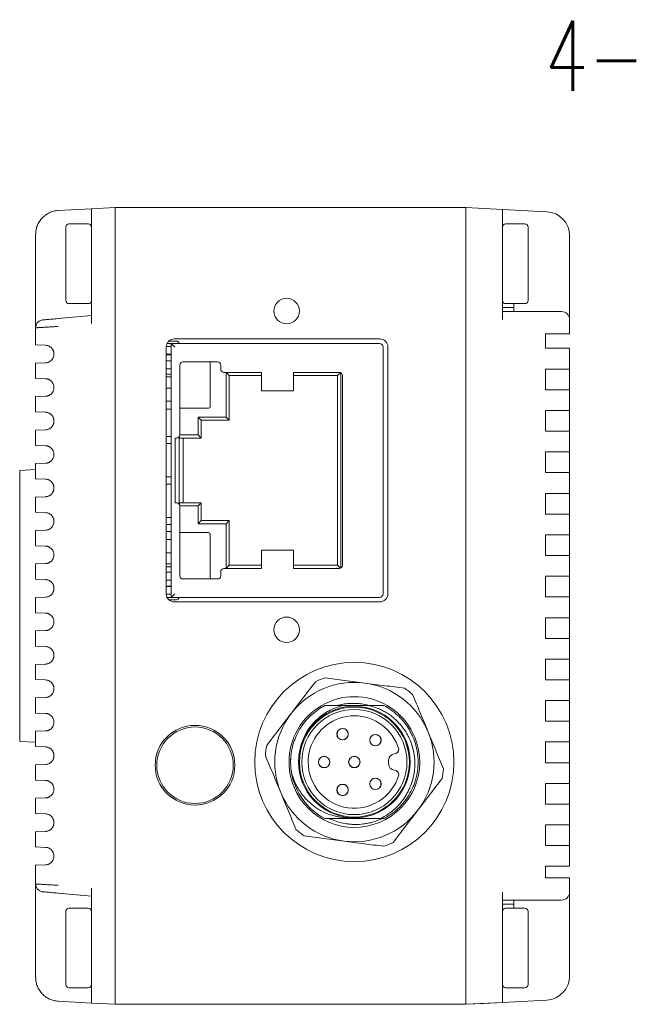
# Model space of a CAD drawing. Header units: millimetres. Extents: x 0 to 420, y 0 to 297.
# Tile 28 of 46: x 230 to 268, y 122 to 184. Entities that reach past the tile are written whole.
import ezdxf

# ---------------------------------------------------------------- set-up
doc = ezdxf.new("R2010")
doc.units = ezdxf.units.MM
doc.layers.add('1', color=7, linetype='Continuous', true_color=0xffffff)
doc.layers.add('171', color=7, linetype='Continuous', true_color=0xffffff)
doc.styles.add('chinesef_fs', font='simplex.shx', dxfattribs={"bigfont": 'gbcbig.shx'})

# ---------------------------------------------------------------- blocks, each defined once
blk = doc.blocks.new('LABLE3D_1', base_point=(296.049, 183.252))
at = {"layer": '171', "color": 250, "linetype": 'Continuous', "lineweight": 13, "insert": (231.528, 179.335), "char_height": 2.5, "attachment_point": 7, "line_spacing_factor": 0.903614, "style": 'chinesef_fs'}
blk.add_mtext('{\\H1.7514x;\\W0.7281;4-M3\\fSimSun|b0|i0|c134|p2;×\\Fsimplex,gbcbig|c134;3}', dxfattribs=at)

msp = doc.modelspace()

# ---------------------------------------------------------------- linework, layer by layer
at = {"layer": '1', "color": 250, "linetype": 'Continuous', "lineweight": 13}
for p, q in [((234.012, 171.931), (231.933, 171.822)), ((257.512, 172.01), (259.812, 171.889)), ((262.59, 171.744), (259.812, 171.889)), ((230.511, 168.474), (230.511, 170.324)), ((264.012, 168.474), (264.012, 170.246)), ((230.968, 164.958), (231.916, 165.041)), ((234.012, 165.224), (231.915, 165.041)), ((262.564, 165.474), (259.812, 165.474)), ((264.012, 164.974), (264.012, 164.074)), ((230.511, 163.381), (230.511, 164.46)), ((239.012, 163.475), (252.082, 163.475)), ((239.012, 147.545), (239.012, 163.475)), ((252.312, 147.775), (252.312, 163.245)), ((264.012, 163.17), (264.012, 161.87)), ((239.012, 162.765), (238.711, 162.765)), ((230.511, 161.281), (230.511, 162.238)), ((239.012, 161.555), (238.711, 161.555)), ((230.511, 159.181), (230.511, 160.138)), ((264.012, 160.57), (264.012, 159.27)), ((230.511, 157.081), (230.511, 158.038)), ((264.012, 157.97), (264.012, 156.67)), ((230.511, 154.981), (230.511, 155.938)), ((264.012, 155.37), (264.012, 154.07)), ((230.511, 152.881), (230.511, 153.838)), ((264.012, 152.77), (264.012, 151.47)), ((230.511, 150.781), (230.511, 151.738)), ((264.012, 150.17), (264.012, 148.87)), ((230.511, 148.681), (230.511, 149.638)), ((238.711, 149.465), (239.012, 149.465)), ((238.711, 148.255), (239.012, 148.255)), ((230.511, 146.581), (230.511, 147.538)), ((252.082, 147.545), (239.012, 147.545)), ((264.012, 147.57), (264.012, 146.27)), ((230.511, 144.481), (230.511, 145.439)), ((264.012, 144.97), (264.012, 143.67)), ((230.511, 142.381), (230.511, 143.339)), ((264.012, 142.37), (264.012, 141.07)), ((230.511, 140.281), (230.511, 141.239)), ((264.012, 139.77), (264.012, 138.47)), ((230.511, 138.181), (230.511, 139.139)), ((264.012, 137.17), (264.012, 135.87)), ((230.511, 136.081), (230.511, 137.039)), ((230.511, 133.981), (230.511, 134.939)), ((264.012, 134.57), (264.012, 133.27)), ((230.511, 131.881), (230.511, 132.839)), ((264.012, 131.97), (264.012, 130.67)), ((230.511, 129.56), (230.511, 130.739)), ((264.012, 129.945), (264.012, 129.045)), ((231.916, 128.979), (230.968, 129.061)), ((231.915, 128.979), (234.012, 128.795)), ((259.812, 128.545), (262.564, 128.545)), ((230.511, 123.695), (230.511, 125.545)), ((264.012, 123.774), (264.012, 125.545)), ((231.933, 122.197), (234.012, 122.088)), ((235.512, 122.01), (234.012, 122.088)), ((257.512, 122.01), (235.512, 122.01)), ((258.662, 122.07), (257.512, 122.01)), ((259.812, 122.13), (258.662, 122.07)), ((259.812, 122.13), (262.59, 122.276))]:
    msp.add_line(p, q, dxfattribs=at)
at = {"layer": '1', "color": 250, "linetype": 'Continuous', "lineweight": 18}
for p, q in [((231.933, 171.822), (234.012, 171.931)), ((235.512, 172.01), (234.012, 171.931)), ((234.012, 167.937), (234.012, 171.931)), ((257.512, 172.01), (235.512, 172.01)), ((257.512, 172.01), (259.812, 171.889)), ((257.512, 172.01), (257.512, 172.01)), ((259.812, 171.889), (262.59, 171.744)), ((259.812, 167.895), (259.812, 171.889)), ((232.412, 168.474), (232.412, 170.774)), ((233.812, 170.974), (232.612, 170.974)), ((261.212, 170.974), (260.012, 170.974)), ((261.412, 168.474), (261.412, 170.774)), ((230.511, 168.474), (230.511, 170.324)), ((230.511, 170.324), (230.516, 170.324)), ((264.012, 170.246), (264.012, 168.474)), ((230.511, 164.46), (230.511, 168.474)), ((232.412, 168.474), (232.412, 166.174)), ((261.412, 168.474), (261.412, 166.174)), ((264.012, 168.474), (264.012, 164.974)), ((234.012, 167.937), (234.012, 164.725)), ((235.512, 168.01), (235.512, 168.015)), ((235.512, 168.01), (235.512, 126.01)), ((257.512, 168.013), (257.512, 126.01)), ((259.812, 164.974), (259.812, 167.895)), ((232.612, 165.974), (233.812, 165.974)), ((260.512, 165.724), (259.812, 165.724)), ((260.012, 165.974), (261.212, 165.974)), ((260.512, 165.724), (260.512, 165.974)), ((260.512, 165.474), (260.512, 165.724)), ((231.916, 165.041), (231.912, 165.032)), ((234.012, 165.224), (231.916, 165.041)), ((262.564, 165.474), (259.812, 165.474)), ((263.512, 165.474), (262.564, 165.474)), ((264.012, 164.974), (264.012, 164.074)), ((230.511, 163.381), (230.511, 164.46)), ((252.112, 163.76), (239.212, 163.76)), ((262.512, 163.17), (262.512, 164.074)), ((262.512, 164.074), (262.59, 164.074)), ((264.012, 164.074), (262.59, 164.074)), ((230.511, 163.381), (231.131, 163.359)), ((238.712, 163.275), (238.862, 163.275)), ((238.712, 163.26), (238.712, 147.76)), ((238.76, 163.475), (238.862, 163.475)), ((239.012, 163.475), (238.862, 163.475)), ((238.862, 163.275), (239.012, 163.275)), ((238.87, 163.625), (239.215, 163.625)), ((239.012, 147.545), (239.012, 163.475)), ((239.242, 163.245), (239.012, 163.475)), ((239.012, 163.475), (252.082, 163.475)), ((239.355, 163.625), (239.215, 163.625)), ((252.312, 163.245), (252.312, 147.775)), ((252.612, 147.76), (252.612, 163.26)), ((262.59, 163.17), (262.512, 163.17)), ((262.59, 163.17), (264.012, 163.17)), ((264.012, 161.87), (264.012, 163.17)), ((239.012, 162.8), (238.711, 162.8)), ((230.511, 162.238), (231.131, 162.26)), ((230.511, 161.281), (230.511, 162.238)), ((238.712, 162.39), (239.012, 162.39)), ((238.712, 161.89), (239.012, 161.89)), ((239.562, 157.74), (239.562, 162.122)), ((239.762, 162.322), (241.927, 162.322)), ((241.462, 162.322), (241.462, 159.51)), ((242.127, 162.122), (242.127, 161.86)), ((262.512, 160.57), (262.512, 161.87)), ((262.512, 161.87), (262.59, 161.87)), ((264.012, 161.87), (262.59, 161.87)), ((264.012, 161.87), (264.012, 160.57)), ((230.511, 161.281), (231.131, 161.259)), ((238.712, 161.375), (239.012, 161.375)), ((242.327, 161.66), (244.692, 161.66)), ((242.462, 158.86), (242.462, 161.66)), ((242.662, 161.46), (242.462, 161.66)), ((242.662, 158.66), (242.662, 161.46)), ((242.662, 161.46), (244.692, 161.46)), ((244.692, 161.01), (244.692, 161.66)), ((246.692, 161.66), (246.692, 161.01)), ((246.692, 161.66), (249.562, 161.66)), ((246.692, 161.46), (249.462, 161.46)), ((249.462, 161.46), (249.644, 161.642)), ((249.462, 161.46), (249.462, 149.56)), ((249.662, 161.633), (249.662, 149.386)), ((249.762, 161.46), (249.762, 149.56)), ((239.012, 160.675), (238.712, 160.675)), ((244.692, 161.01), (244.692, 160.51)), ((246.692, 160.51), (246.692, 161.01)), ((230.511, 160.138), (231.131, 160.16)), ((230.511, 159.181), (230.511, 160.138)), ((246.692, 160.51), (244.692, 160.51)), ((262.59, 160.57), (262.512, 160.57)), ((262.59, 160.57), (264.012, 160.57)), ((264.012, 160.57), (264.012, 159.27)), ((238.712, 159.85), (239.012, 159.85)), ((241.362, 159.41), (239.562, 159.41)), ((230.511, 159.181), (231.131, 159.159)), ((238.712, 159.35), (239.012, 159.35)), ((240.902, 158.66), (240.702, 158.86)), ((240.702, 157.74), (240.702, 158.86)), ((240.702, 158.86), (242.462, 158.86)), ((242.662, 158.66), (242.462, 158.86)), ((262.512, 157.97), (262.512, 159.27)), ((262.59, 159.27), (262.512, 159.27)), ((264.012, 159.27), (262.59, 159.27)), ((264.012, 159.27), (264.012, 157.97)), ((240.902, 157.54), (240.902, 158.66)), ((240.902, 158.66), (242.662, 158.66)), ((230.511, 158.038), (231.131, 158.06)), ((230.511, 157.081), (230.511, 158.038)), ((238.711, 157.64), (239.012, 157.64)), ((239.512, 157.607), (239.512, 153.412)), ((239.531, 157.634), (239.549, 157.54)), ((239.562, 157.74), (240.702, 157.74)), ((240.902, 157.54), (240.702, 157.74)), ((262.59, 157.97), (262.512, 157.97)), ((262.59, 157.97), (264.012, 157.97)), ((264.012, 157.97), (264.012, 156.67)), ((230.511, 157.081), (231.131, 157.059)), ((238.711, 157.19), (239.012, 157.19)), ((239.262, 153.48), (239.262, 157.54)), ((239.262, 157.54), (239.362, 157.54)), ((239.549, 157.54), (240.902, 157.54)), ((239.762, 153.48), (239.762, 157.54)), ((262.512, 155.37), (262.512, 156.67)), ((262.59, 156.67), (262.512, 156.67)), ((264.012, 156.67), (262.59, 156.67)), ((264.012, 156.67), (264.012, 155.37)), ((230.511, 155.938), (231.131, 155.96)), ((230.511, 154.981), (230.511, 155.938)), ((229.512, 155.51), (230.511, 155.562)), ((229.512, 138.51), (229.512, 155.51)), ((238.711, 155.1), (239.012, 155.1)), ((262.59, 155.37), (262.512, 155.37)), ((262.59, 155.37), (264.012, 155.37)), ((264.012, 155.37), (264.012, 154.07)), ((230.511, 154.981), (231.131, 154.959)), ((238.711, 154.65), (239.012, 154.65)), ((230.511, 153.838), (231.131, 153.86)), ((230.511, 152.881), (230.511, 153.838)), ((262.512, 152.77), (262.512, 154.07)), ((262.59, 154.07), (262.512, 154.07)), ((264.012, 154.07), (262.59, 154.07)), ((264.012, 154.07), (264.012, 152.77)), ((239.362, 153.48), (239.262, 153.48)), ((239.549, 153.48), (239.531, 153.386)), ((240.902, 153.48), (239.549, 153.48)), ((240.702, 153.28), (239.562, 153.28)), ((239.562, 148.897), (239.562, 153.28)), ((240.902, 153.48), (240.702, 153.28)), ((240.702, 152.16), (240.702, 153.28)), ((240.902, 152.36), (240.902, 153.48)), ((230.511, 152.881), (231.131, 152.859)), ((262.59, 152.77), (262.512, 152.77)), ((262.59, 152.77), (264.012, 152.77)), ((264.012, 152.77), (264.012, 151.47)), ((238.711, 152.56), (239.012, 152.56)), ((238.711, 152.11), (239.012, 152.11)), ((240.902, 152.36), (240.702, 152.16)), ((242.462, 152.16), (240.702, 152.16)), ((242.662, 152.36), (240.902, 152.36)), ((242.662, 152.36), (242.462, 152.16)), ((242.462, 149.36), (242.462, 152.16)), ((242.662, 149.56), (242.662, 152.36)), ((230.511, 151.738), (231.131, 151.76)), ((230.511, 150.781), (230.511, 151.738)), ((238.712, 151.67), (239.012, 151.67)), ((239.562, 151.61), (241.362, 151.61)), ((241.462, 151.51), (241.462, 148.697)), ((262.512, 150.17), (262.512, 151.47)), ((262.59, 151.47), (262.512, 151.47)), ((264.012, 151.47), (262.59, 151.47)), ((264.012, 151.47), (264.012, 150.17)), ((230.511, 150.781), (231.131, 150.759)), ((238.712, 151.17), (239.012, 151.17)), ((238.712, 150.345), (239.012, 150.345)), ((244.692, 150.51), (244.692, 150.01)), ((244.692, 150.51), (246.692, 150.51)), ((246.692, 150.01), (246.692, 150.51)), ((262.59, 150.17), (262.512, 150.17)), ((262.59, 150.17), (264.012, 150.17)), ((264.012, 150.17), (264.012, 148.87)), ((230.511, 149.638), (231.131, 149.66)), ((230.511, 148.681), (230.511, 149.638)), ((239.012, 149.645), (238.712, 149.645)), ((242.662, 149.56), (242.462, 149.36)), ((244.692, 149.56), (242.662, 149.56)), ((244.692, 149.36), (244.692, 150.01)), ((246.692, 150.01), (246.692, 149.36)), ((249.462, 149.56), (246.692, 149.56)), ((249.462, 149.56), (249.644, 149.377)), ((238.712, 149.13), (239.012, 149.13)), ((242.127, 149.16), (242.127, 148.897)), ((244.692, 149.36), (242.327, 149.36)), ((249.562, 149.36), (246.692, 149.36)), ((230.511, 148.681), (231.131, 148.659)), ((238.712, 148.63), (239.012, 148.63)), ((241.927, 148.697), (239.762, 148.697)), ((262.512, 147.57), (262.512, 148.87)), ((262.59, 148.87), (262.512, 148.87)), ((264.012, 148.87), (262.59, 148.87)), ((264.012, 148.87), (264.012, 147.57)), ((238.711, 148.22), (239.012, 148.22)), ((238.712, 147.745), (238.862, 147.745)), ((239.012, 147.745), (238.862, 147.745)), ((239.242, 147.775), (239.012, 147.545)), ((230.511, 147.538), (231.131, 147.56)), ((230.511, 146.581), (230.511, 147.538)), ((238.76, 147.545), (238.862, 147.545)), ((238.862, 147.545), (239.012, 147.545)), ((239.215, 147.395), (238.87, 147.395)), ((252.082, 147.545), (239.012, 147.545)), ((239.212, 147.26), (252.112, 147.26)), ((239.215, 147.395), (239.355, 147.395)), ((262.59, 147.57), (262.512, 147.57)), ((262.59, 147.57), (264.012, 147.57)), ((264.012, 147.57), (264.012, 146.27)), ((230.511, 146.581), (231.131, 146.559)), ((262.512, 144.97), (262.512, 146.27)), ((262.59, 146.27), (262.512, 146.27)), ((264.012, 146.27), (262.59, 146.27)), ((264.012, 146.27), (264.012, 144.97)), ((230.511, 145.438), (231.131, 145.46)), ((230.511, 144.481), (230.511, 145.438)), ((262.59, 144.97), (262.512, 144.97)), ((262.59, 144.97), (264.012, 144.97)), ((264.012, 144.97), (264.012, 143.67)), ((230.511, 144.481), (231.131, 144.459)), ((230.511, 143.338), (231.131, 143.36)), ((230.511, 142.381), (230.511, 143.338)), ((262.512, 142.37), (262.512, 143.67)), ((262.59, 143.67), (262.512, 143.67)), ((264.012, 143.67), (262.59, 143.67)), ((264.012, 143.67), (264.012, 142.37)), ((230.511, 142.381), (231.131, 142.359)), ((262.59, 142.37), (262.512, 142.37)), ((262.59, 142.37), (264.012, 142.37)), ((264.012, 142.37), (264.012, 141.07)), ((230.511, 141.238), (231.131, 141.26)), ((230.511, 140.281), (230.511, 141.238)), ((262.512, 139.77), (262.512, 141.07)), ((262.59, 141.07), (262.512, 141.07)), ((264.012, 141.07), (262.59, 141.07)), ((264.012, 141.07), (264.012, 139.77)), ((230.511, 140.281), (231.131, 140.259)), ((262.59, 139.77), (262.512, 139.77)), ((262.59, 139.77), (264.012, 139.77)), ((264.012, 139.77), (264.012, 138.47)), ((230.511, 139.138), (231.131, 139.16)), ((230.511, 138.181), (230.511, 139.138)), ((229.512, 138.51), (230.511, 138.457)), ((262.512, 137.17), (262.512, 138.47)), ((262.59, 138.47), (262.512, 138.47)), ((264.012, 138.47), (262.59, 138.47)), ((264.012, 138.47), (264.012, 137.17)), ((230.511, 138.181), (231.131, 138.159)), ((252.662, 137.1), (252.662, 137.32)), ((262.59, 137.17), (262.512, 137.17)), ((262.59, 137.17), (264.012, 137.17)), ((264.012, 137.17), (264.012, 135.87)), ((230.511, 137.038), (231.131, 137.06)), ((230.511, 136.081), (230.511, 137.038)), ((230.511, 136.081), (231.131, 136.059)), ((262.512, 134.57), (262.512, 135.87)), ((262.59, 135.87), (262.512, 135.87)), ((264.012, 135.87), (262.59, 135.87)), ((264.012, 135.87), (264.012, 134.57)), ((230.511, 134.938), (231.131, 134.96)), ((230.511, 133.981), (230.511, 134.938)), ((262.59, 134.57), (262.512, 134.57)), ((262.59, 134.57), (264.012, 134.57)), ((264.012, 134.57), (264.012, 133.27)), ((230.511, 133.981), (231.131, 133.959)), ((230.511, 132.838), (231.131, 132.86)), ((230.511, 131.881), (230.511, 132.838)), ((262.512, 131.97), (262.512, 133.27)), ((262.59, 133.27), (262.512, 133.27)), ((264.012, 133.27), (262.59, 133.27)), ((264.012, 133.27), (264.012, 131.97)), ((230.511, 131.881), (231.131, 131.859)), ((262.512, 131.97), (262.59, 131.97)), ((262.59, 131.97), (264.012, 131.97)), ((264.012, 130.67), (264.012, 131.97)), ((230.511, 130.738), (231.131, 130.76)), ((230.511, 129.56), (230.511, 130.738)), ((262.512, 129.945), (262.512, 130.67)), ((262.59, 130.67), (262.512, 130.67)), ((264.012, 130.67), (262.59, 130.67)), ((262.512, 129.945), (262.59, 129.945)), ((262.59, 129.945), (264.012, 129.945)), ((264.012, 129.945), (264.012, 129.045)), ((230.511, 125.545), (230.511, 129.56)), ((234.012, 129.295), (234.012, 126.083)), ((231.912, 128.987), (231.916, 128.979)), ((231.916, 128.979), (234.012, 128.795)), ((259.812, 126.125), (259.812, 129.045)), ((259.812, 128.545), (262.564, 128.545)), ((260.512, 128.295), (260.512, 128.545)), ((262.564, 128.545), (263.512, 128.545)), ((264.012, 129.045), (264.012, 125.545)), ((233.812, 128.045), (232.612, 128.045)), ((260.512, 128.295), (259.812, 128.295)), ((261.212, 128.045), (260.012, 128.045)), ((260.512, 128.045), (260.512, 128.295)), ((232.412, 125.545), (232.412, 127.845)), ((261.412, 125.545), (261.412, 127.845)), ((234.012, 122.088), (234.012, 126.083)), ((259.812, 122.13), (259.812, 126.125)), ((230.511, 123.695), (230.511, 125.545)), ((232.412, 125.545), (232.412, 123.245)), ((235.512, 126.01), (235.512, 126.004)), ((257.512, 126.01), (257.512, 126.004)), ((261.412, 125.545), (261.412, 123.245)), ((264.012, 125.545), (264.012, 123.774)), ((230.511, 123.695), (230.516, 123.695)), ((232.612, 123.045), (233.812, 123.045)), ((260.012, 123.045), (261.212, 123.045)), ((234.012, 122.088), (231.933, 122.197)), ((235.512, 122.01), (234.012, 122.088)), ((257.512, 122.01), (235.512, 122.01)), ((235.512, 122.01), (235.512, 122.01)), ((259.812, 122.13), (257.512, 122.01)), ((262.59, 122.276), (259.812, 122.13))]:
    msp.add_line(p, q, dxfattribs=at)
at = {"layer": '1', "color": 250, "linetype": 'Continuous', "lineweight": 13}
for centre, start, end in [((262.512, 170.246), 0, 87), ((262.512, 123.774), 273, 0)]:
    msp.add_arc(centre, 1.5, start, end, dxfattribs=at)
at = {"layer": '1', "color": 250, "linetype": 'Continuous', "lineweight": 18}
for centre, radius, start, end in [((262.512, 170.246), 1.5, 0, 87), ((232.612, 170.774), 0.2, 90, 180), ((233.812, 170.774), 0.2, 0, 90), ((260.012, 170.774), 0.2, 90, 180), ((261.212, 170.774), 0.2, 0, 90), ((246.262, 165.51), 0.8, 90, 270), ((246.262, 165.51), 0.8, 270, 90), ((232.612, 166.174), 0.2, 180, 270), ((233.812, 166.174), 0.2, 270, 0), ((260.012, 166.174), 0.2, 180, 270), ((261.212, 166.174), 0.2, 270, 0), ((263.512, 164.974), 0.5, 0, 90), ((231.012, 164.46), 0.5, 105.30762, 180), ((239.212, 163.26), 0.5, 90, 180), ((252.112, 163.26), 0.5, 0, 90), ((239.355, 163.475), 0.15, 360, 90), ((252.082, 163.245), 0.23, 0, 90), ((239.762, 162.122), 0.2, 90, 180), ((241.927, 162.122), 0.2, 360, 90), ((242.327, 161.86), 0.2, 180, 270), ((249.562, 161.46), 0.2, 0, 90), ((241.362, 159.51), 0.1, 270, 0), ((239.362, 157.74), 0.2, 270, 0), ((239.362, 153.28), 0.2, 0, 90), ((241.362, 151.51), 0.1, 0, 90), ((249.562, 149.56), 0.2, 270, 0), ((239.762, 148.897), 0.2, 180, 270), ((241.927, 148.897), 0.2, 270, 0), ((242.327, 149.16), 0.2, 90, 180), ((239.212, 147.76), 0.5, 180, 270), ((252.082, 147.775), 0.23, 270, 0), ((252.112, 147.76), 0.5, 270, 0), ((239.355, 147.545), 0.15, 270, 360), ((246.262, 145.51), 0.8, 90, 270), ((246.262, 145.51), 0.8, 270, 90), ((250.512, 137.21), 6.25, 90, 270), ((250.512, 137.21), 6.25, 270, 90), ((250.512, 137.21), 5, 82.52267, 142.52267), ((250.512, 137.21), 5.6, 109.28817, 115.75717), ((250.512, 137.21), 5, 22.52267, 82.52267), ((250.512, 137.21), 5.6, 52.52267, 55.75717), ((250.512, 137.21), 5.6, 49.28817, 52.52267), ((250.512, 137.21), 4.1, 22.52267, 202.52267), ((250.512, 137.21), 5, 142.52267, 202.52267), ((250.512, 137.21), 3.45, 90, 270), ((250.512, 137.21), 3.5, 360, 166.27544), ((250.512, 137.21), 3.3, 90, 270), ((250.512, 137.21), 3.45, 270, 90), ((250.512, 137.21), 3.3, 270, 90), ((250.512, 137.21), 2.9, 16.15772, 163.84235), ((240.512, 137.01), 2.5, 90, 270), ((240.512, 137.01), 2.4, 90, 270), ((240.512, 137.01), 2.5, 270, 90), ((240.512, 137.01), 2.4, 270, 90), ((249.772, 138.96), 0.36, 90, 270), ((249.772, 138.96), 0.35, 157.5526, 247.5526), ((249.772, 138.96), 0.35, 67.5526, 157.5526), ((249.772, 138.96), 0.36, 270, 90), ((249.772, 138.96), 0.35, 337.5526, 67.5526), ((250.512, 137.21), 5, 322.52267, 22.52267), ((250.512, 137.21), 4.1, 202.52267, 22.52267), ((249.772, 138.96), 0.35, 247.5526, 337.5526), ((251.832, 138.58), 0.36, 90, 270), ((251.832, 138.58), 0.35, 157.5526, 247.5526), ((251.832, 138.58), 0.35, 67.5526, 157.5526), ((251.832, 138.58), 0.35, 247.5526, 337.5526), ((251.832, 138.58), 0.36, 270, 90), ((251.832, 138.58), 0.35, 337.5526, 67.5526), ((250.512, 137.21), 5.6, 169.28817, 175.75717), ((250.512, 137.21), 3.5, 166.27548, 180.00002), ((250.512, 137.21), 2.9, 163.84235, 180), ((252.997, 138.017), 0.3, 275.29113, 0), ((250.512, 137.21), 3.5, 179.99999, 265.81434), ((250.512, 137.21), 2.9, 180.00004, 343.84235), ((248.612, 137.21), 0.36, 90, 270), ((248.612, 137.21), 0.35, 157.5526, 247.5526), ((248.612, 137.21), 0.35, 67.5526, 157.5526), ((248.612, 137.21), 0.36, 270, 90), ((248.612, 137.21), 0.35, 337.5526, 67.5526), ((250.512, 137.21), 0.36, 90, 270), ((250.512, 137.21), 0.35, 157.5526, 247.5526), ((250.512, 137.21), 0.35, 67.5526, 157.5526), ((250.512, 137.21), 3.5, 265.81437, 0.00004), ((250.512, 137.21), 0.36, 270, 90), ((250.512, 137.21), 0.35, 337.5526, 67.5526), ((253.062, 137.32), 0.4, 95.29117, 180.00004), ((248.612, 137.21), 0.35, 247.5526, 337.5526), ((250.512, 137.21), 0.35, 247.5526, 337.5526), ((253.062, 137.1), 0.4, 180, 264.70887), ((252.997, 136.403), 0.3, 0.00004, 84.7089), ((250.512, 137.21), 5.6, 349.28817, 355.75717), ((250.512, 137.21), 4, 189.77228, 242.36815), ((251.832, 135.84), 0.36, 90, 270), ((251.832, 135.84), 0.35, 157.5526, 247.5526), ((251.832, 135.84), 0.35, 67.5526, 157.5526), ((251.832, 135.84), 0.36, 270, 90), ((251.832, 135.84), 0.35, 337.5526, 67.5526), ((249.772, 135.46), 0.36, 90, 270), ((249.772, 135.46), 0.35, 157.5526, 247.5526), ((249.772, 135.46), 0.35, 67.5526, 157.5526), ((249.772, 135.46), 0.35, 247.5526, 337.5526), ((249.772, 135.46), 0.36, 270, 90), ((249.772, 135.46), 0.35, 337.5526, 67.5526), ((251.832, 135.84), 0.35, 247.5526, 337.5526), ((250.512, 137.21), 5, 202.52267, 232.52267), ((250.512, 137.21), 5, 262.52267, 322.52267), ((250.512, 137.21), 5.6, 229.28817, 232.52267), ((250.512, 137.21), 5, 232.52267, 262.52267), ((250.512, 137.21), 5.6, 232.52267, 235.75717), ((250.512, 137.21), 5.6, 289.28817, 295.75717), ((231.012, 129.56), 0.5, 180, 254.68975), ((263.512, 129.045), 0.5, 270, 0), ((232.612, 127.845), 0.2, 90, 180), ((233.812, 127.845), 0.2, 0, 90), ((260.012, 127.845), 0.2, 90, 180), ((261.212, 127.845), 0.2, 0, 90), ((262.512, 123.774), 1.5, 273, 0), ((232.612, 123.245), 0.2, 180, 270), ((233.812, 123.245), 0.2, 270, 0), ((260.012, 123.245), 0.2, 180, 270), ((261.212, 123.245), 0.2, 270, 0)]:
    msp.add_arc(centre, radius, start, end, dxfattribs=at)
for centre, major_axis, start_param, end_param in [((231.959, 171.323), (-0.026, 0.499), 0, 0.179138), ((231.959, 122.697), (-0.026, -0.499), 6.104047, 6.283185)]:
    msp.add_ellipse(centre, major_axis=major_axis, ratio=0.087037, start_param=start_param, end_param=end_param, dxfattribs=at)
for points, knots in [([(231.926, 171.814), (231.831, 171.808), (231.645, 171.781), (231.377, 171.687), (231.132, 171.544), (230.918, 171.357), (230.743, 171.133), (230.613, 170.881), (230.533, 170.607), (230.516, 170.42), (230.516, 170.324)], [0, 0, 0, 0, 0.124967, 0.249927, 0.374898, 0.49989, 0.624906, 0.749941, 0.874979, 1, 1, 1, 1]), ([(235.512, 172.01), (235.512, 172.009), (235.512, 171.904), (235.512, 171.504), (235.512, 171.208), (235.512, 170.469), (235.512, 170.026), (235.512, 169.06), (235.512, 168.538), (235.512, 168.015)], [0, 0, 0, 0, 0.25, 0.25, 0.5, 0.5, 0.75, 0.75, 1, 1, 1, 1]), ([(257.512, 168.014), (257.512, 168.537), (257.512, 169.059), (257.512, 170.025), (257.512, 170.468), (257.512, 171.207), (257.512, 171.504), (257.512, 171.904), (257.512, 172.009), (257.512, 172.01)], [0, 0, 0, 0, 0.25, 0.25, 0.5, 0.5, 0.75, 0.75, 1, 1, 1, 1]), ([(231.912, 165.032), (231.768, 165.02), (231.505, 164.997), (231.16, 164.967), (230.932, 164.947), (230.881, 164.942), (230.88, 164.942)], [0, 0, 0, 0, 0.250008, 0.500012, 0.750005, 1, 1, 1, 1]), ([(248.078, 142.253), (247.823, 141.921), (247.568, 141.588), (247.185, 141.088), (247.057, 140.921), (246.8, 140.587), (246.672, 140.419), (246.544, 140.252)], [0, 0, 0, 0, 0.5, 0.5, 0.75, 0.75, 1, 1, 1, 1]), ([(251.162, 142.167), (250.953, 142.195), (250.744, 142.222), (250.326, 142.277), (250.118, 142.304), (249.492, 142.386), (249.077, 142.441), (248.662, 142.495)], [0, 0, 0, 0, 0.25, 0.25, 0.5, 0.5, 1, 1, 1, 1]), ([(253.663, 141.839), (253.248, 141.893), (252.832, 141.948), (252.207, 142.03), (251.998, 142.057), (251.581, 142.112), (251.372, 142.14), (251.162, 142.167)], [0, 0, 0, 0, 0.5, 0.5, 0.75, 0.75, 1, 1, 1, 1]), ([(249.49, 140.771), (249.539, 140.784), (249.588, 140.796), (249.754, 140.832), (249.99, 140.873), (250.229, 140.891), (250.41, 140.895), (250.471, 140.895), (250.592, 140.892), (250.652, 140.889), (250.833, 140.875), (251.057, 140.847), (251.277, 140.799), (251.379, 140.772)], [0, 0, 0, 0, 0.078985, 0.078985, 0.267717, 0.45645, 0.45645, 0.550816, 0.550816, 0.645183, 0.645183, 0.833915, 1, 1, 1, 1]), ([(255.13, 139.125), (255.049, 139.32), (254.968, 139.515), (254.807, 139.904), (254.727, 140.098), (254.485, 140.68), (254.324, 141.068), (254.164, 141.454)], [0, 0, 0, 0, 0.25, 0.25, 0.5, 0.5, 1, 1, 1, 1]), ([(246.544, 140.252), (246.415, 140.084), (246.287, 139.917), (246.03, 139.583), (245.902, 139.416), (245.519, 138.915), (245.264, 138.583), (245.009, 138.251)], [0, 0, 0, 0, 0.25, 0.25, 0.5, 0.5, 1, 1, 1, 1]), ([(246.512, 137.21), (246.512, 137.393), (246.524, 137.575), (246.573, 137.934), (246.61, 138.111), (246.671, 138.33), (246.684, 138.374), (246.712, 138.461), (246.727, 138.504), (246.773, 138.634), (246.806, 138.719), (246.915, 138.969), (246.998, 139.13), (247.139, 139.362), (247.189, 139.438), (247.267, 139.55), (247.294, 139.587), (247.349, 139.66), (247.378, 139.696), (247.522, 139.874), (247.646, 140.006), (247.91, 140.254), (248.051, 140.368), (248.237, 140.5), (248.274, 140.526), (248.351, 140.576), (248.389, 140.601), (248.507, 140.672), (248.587, 140.717), (248.668, 140.76)], [0, 0, 0, 0, 0.125, 0.125, 0.25, 0.25, 0.28125, 0.28125, 0.3125, 0.3125, 0.375, 0.375, 0.5, 0.5, 0.5625, 0.5625, 0.59375, 0.59375, 0.625, 0.625, 0.75, 0.75, 0.875, 0.875, 0.90625, 0.90625, 0.9375, 0.9375, 1, 1, 1, 1]), ([(249.828, 140.76), (249.662, 140.723), (249.5, 140.675), (249.184, 140.556), (249.031, 140.486), (248.845, 140.385), (248.809, 140.364), (248.735, 140.321), (248.699, 140.298), (248.592, 140.229), (248.522, 140.181), (248.319, 140.029), (248.192, 139.919), (248.013, 139.741), (247.955, 139.679), (247.872, 139.583), (247.844, 139.551), (247.791, 139.484), (247.764, 139.451), (247.637, 139.281), (247.546, 139.139), (247.384, 138.844), (247.314, 138.69), (247.24, 138.491), (247.225, 138.451), (247.199, 138.37), (247.186, 138.329), (247.15, 138.206), (247.129, 138.124), (247.111, 138.04)], [0, 0, 0, 0, 0.125, 0.125, 0.25, 0.25, 0.28125, 0.28125, 0.3125, 0.3125, 0.375, 0.375, 0.5, 0.5, 0.5625, 0.5625, 0.59375, 0.59375, 0.625, 0.625, 0.75, 0.75, 0.875, 0.875, 0.90625, 0.90625, 0.9375, 0.9375, 1, 1, 1, 1]), ([(249.78, 140.76), (249.694, 140.76), (249.514, 140.76), (249.242, 140.76), (248.96, 140.76), (248.766, 140.76), (248.668, 140.76)], [0, 0, 0, 0, 0.233961, 0.489307, 0.744654, 1, 1, 1, 1]), ([(251.398, 140.76), (251.269, 140.76), (251.14, 140.76), (250.88, 140.76), (250.749, 140.76), (250.552, 140.76), (250.486, 140.76), (250.354, 140.76), (250.288, 140.76), (250.09, 140.76), (249.959, 140.76), (249.828, 140.76)], [0, 0, 0, 0, 0.25, 0.25, 0.5, 0.5, 0.625, 0.625, 0.75, 0.75, 1, 1, 1, 1]), ([(254.304, 137.21), (254.299, 137.417), (254.276, 137.622), (254.199, 138.024), (254.144, 138.222), (254.063, 138.441), (254.054, 138.466), (254.035, 138.514), (254.006, 138.586), (253.975, 138.657), (253.909, 138.797), (253.862, 138.888), (253.71, 139.155), (253.594, 139.324), (253.43, 139.525), (253.397, 139.564), (253.328, 139.642), (253.293, 139.68), (253.186, 139.791), (253.111, 139.862), (252.957, 139.997), (252.798, 140.126), (252.628, 140.241), (252.518, 140.31), (252.495, 140.323), (252.451, 140.349), (252.428, 140.362), (252.36, 140.4), (252.315, 140.425), (252.177, 140.495), (252.083, 140.538), (251.798, 140.654), (251.601, 140.715), (251.398, 140.76)], [0, 0, 0, 0, 0.125, 0.125, 0.25, 0.25, 0.265625, 0.265625, 0.28125, 0.3125, 0.3125, 0.375, 0.375, 0.5, 0.5, 0.53125, 0.53125, 0.5625, 0.5625, 0.625, 0.625, 0.6875, 0.75, 0.75, 0.765625, 0.765625, 0.78125, 0.78125, 0.8125, 0.8125, 0.875, 0.875, 1, 1, 1, 1]), ([(252.355, 140.76), (252.257, 140.76), (252.064, 140.76), (251.781, 140.76), (251.577, 140.76), (251.465, 140.76), (251.447, 140.76)], [0, 0, 0, 0, 0.312835, 0.625669, 0.938504, 1, 1, 1, 1]), ([(252.355, 140.76), (252.518, 140.675), (252.673, 140.58), (252.969, 140.371), (253.109, 140.257), (253.275, 140.102), (253.308, 140.07), (253.373, 140.005), (253.405, 139.972), (253.499, 139.872), (253.558, 139.803), (253.73, 139.591), (253.835, 139.443), (253.976, 139.211), (254.021, 139.132), (254.083, 139.011), (254.104, 138.97), (254.143, 138.887), (254.162, 138.845), (254.253, 138.635), (254.314, 138.464), (254.412, 138.115), (254.449, 137.938), (254.48, 137.713), (254.486, 137.667), (254.495, 137.576), (254.499, 137.53), (254.508, 137.393), (254.512, 137.301), (254.512, 137.21)], [0, 0, 0, 0, 0.125, 0.125, 0.25, 0.25, 0.28125, 0.28125, 0.3125, 0.3125, 0.375, 0.375, 0.5, 0.5, 0.5625, 0.5625, 0.59375, 0.59375, 0.625, 0.625, 0.75, 0.75, 0.875, 0.875, 0.90625, 0.90625, 0.9375, 0.9375, 1, 1, 1, 1]), ([(256.096, 136.795), (255.936, 137.182), (255.775, 137.569), (255.534, 138.152), (255.453, 138.346), (255.292, 138.735), (255.211, 138.93), (255.13, 139.125)], [0, 0, 0, 0, 0.5, 0.5, 0.75, 0.75, 1, 1, 1, 1]), ([(244.927, 137.624), (245.087, 137.237), (245.248, 136.85), (245.489, 136.268), (245.57, 136.073), (245.731, 135.684), (245.812, 135.489), (245.893, 135.294)], [0, 0, 0, 0, 0.5, 0.5, 0.75, 0.75, 1, 1, 1, 1]), ([(252.145, 133.66), (252.311, 133.741), (252.468, 133.833), (252.769, 134.038), (252.912, 134.151), (253.081, 134.305), (253.115, 134.336), (253.18, 134.4), (253.213, 134.433), (253.308, 134.533), (253.369, 134.602), (253.543, 134.813), (253.649, 134.961), (253.791, 135.194), (253.836, 135.274), (253.899, 135.396), (253.919, 135.437), (253.949, 135.499), (253.959, 135.52), (253.978, 135.562), (254.061, 135.752), (254.128, 135.945), (254.222, 136.297), (254.257, 136.476), (254.284, 136.704), (254.289, 136.749), (254.297, 136.841), (254.3, 136.887), (254.306, 137.025), (254.307, 137.117), (254.304, 137.21)], [0, 0, 0, 0, 0.125, 0.125, 0.25, 0.25, 0.28125, 0.28125, 0.3125, 0.3125, 0.375, 0.375, 0.5, 0.5, 0.5625, 0.5625, 0.59375, 0.59375, 0.609375, 0.609375, 0.625, 0.75, 0.75, 0.875, 0.875, 0.90625, 0.90625, 0.9375, 0.9375, 1, 1, 1, 1]), ([(254.512, 137.21), (254.512, 137.026), (254.499, 136.845), (254.45, 136.486), (254.413, 136.308), (254.352, 136.089), (254.339, 136.046), (254.311, 135.958), (254.296, 135.915), (254.25, 135.785), (254.217, 135.7), (254.108, 135.45), (254.025, 135.289), (253.884, 135.057), (253.834, 134.981), (253.756, 134.87), (253.729, 134.833), (253.674, 134.76), (253.645, 134.724), (253.501, 134.546), (253.377, 134.413), (253.113, 134.166), (252.972, 134.051), (252.787, 133.919), (252.749, 133.894), (252.672, 133.843), (252.634, 133.819), (252.516, 133.747), (252.436, 133.702), (252.355, 133.66)], [0, 0, 0, 0, 0.125, 0.125, 0.25, 0.25, 0.28125, 0.28125, 0.3125, 0.3125, 0.375, 0.375, 0.5, 0.5, 0.5625, 0.5625, 0.59375, 0.59375, 0.625, 0.625, 0.75, 0.75, 0.875, 0.875, 0.90625, 0.90625, 0.9375, 0.9375, 1, 1, 1, 1]), ([(246.594, 136.402), (246.576, 136.488), (246.561, 136.574), (246.543, 136.707), (246.537, 136.752), (246.53, 136.824), (246.528, 136.85), (246.525, 136.877)], [0, 0, 0, 0, 0.550831, 0.550831, 0.835205, 0.835205, 1, 1, 1, 1]), ([(250.256, 133.719), (250.046, 133.712), (249.838, 133.723), (249.53, 133.768), (249.428, 133.788), (249.276, 133.823), (249.225, 133.837), (249.125, 133.865), (249.074, 133.88), (248.825, 133.962), (248.634, 134.044), (248.359, 134.191), (248.269, 134.244), (248.138, 134.329), (248.095, 134.359), (248.03, 134.404), (248.009, 134.42), (247.967, 134.451), (247.946, 134.467), (247.76, 134.611), (247.607, 134.751), (247.395, 134.98), (247.328, 135.059), (247.231, 135.183), (247.199, 135.225), (247.138, 135.31), (247.108, 135.354), (247.022, 135.485), (246.969, 135.574), (246.869, 135.756), (246.822, 135.848), (246.695, 136.132), (246.624, 136.328), (246.57, 136.531)], [0, 0, 0, 0, 0.125, 0.125, 0.1875, 0.1875, 0.21875, 0.21875, 0.25, 0.25, 0.375, 0.375, 0.4375, 0.4375, 0.46875, 0.46875, 0.484375, 0.484375, 0.5, 0.5, 0.625, 0.625, 0.6875, 0.6875, 0.71875, 0.71875, 0.75, 0.75, 0.8125, 0.8125, 0.875, 0.875, 1, 1, 1, 1]), ([(254.479, 134.167), (254.608, 134.335), (254.736, 134.502), (254.993, 134.837), (255.121, 135.004), (255.504, 135.504), (255.759, 135.837), (256.014, 136.169)], [0, 0, 0, 0, 0.25, 0.25, 0.5, 0.5, 1, 1, 1, 1]), ([(245.893, 135.294), (245.974, 135.099), (246.055, 134.905), (246.216, 134.515), (246.296, 134.321), (246.538, 133.739), (246.699, 133.352), (246.859, 132.965)], [0, 0, 0, 0, 0.25, 0.25, 0.5, 0.5, 1, 1, 1, 1]), ([(252.945, 132.166), (253.2, 132.498), (253.455, 132.831), (253.838, 133.331), (253.966, 133.498), (254.223, 133.833), (254.351, 134), (254.479, 134.167)], [0, 0, 0, 0, 0.5, 0.5, 0.75, 0.75, 1, 1, 1, 1]), ([(248.669, 133.66), (248.806, 133.66), (248.944, 133.66), (249.224, 133.66), (249.366, 133.66), (249.653, 133.66), (249.799, 133.66), (250.02, 133.66), (250.132, 133.66), (250.245, 133.66), (250.321, 133.66), (250.359, 133.66), (250.548, 133.66), (250.698, 133.66), (250.994, 133.66), (251.141, 133.66), (251.432, 133.66), (251.577, 133.66), (251.792, 133.66), (251.863, 133.66), (252.005, 133.66), (252.075, 133.66), (252.145, 133.66)], [0, 0, 0, 0, 0.125, 0.125, 0.25, 0.25, 0.375, 0.375, 0.4375, 0.46875, 0.46875, 0.5, 0.5, 0.625, 0.625, 0.75, 0.75, 0.875, 0.875, 0.9375, 0.9375, 1, 1, 1, 1]), ([(252.216, 133.649), (252.206, 133.644), (252.197, 133.64), (252.014, 133.559), (251.836, 133.494), (251.561, 133.416), (251.468, 133.394), (251.28, 133.355), (251.186, 133.339), (250.903, 133.302), (250.713, 133.292), (250.429, 133.296), (250.334, 133.301), (250.191, 133.314), (250.144, 133.319), (250.049, 133.331), (250.001, 133.338), (249.765, 133.376), (249.58, 133.421), (249.249, 133.526), (249.102, 133.583), (248.958, 133.649)], [0, 0, 0, 0, 0.009217, 0.009217, 0.179127, 0.179127, 0.264081, 0.264081, 0.349036, 0.349036, 0.518945, 0.518945, 0.603899, 0.603899, 0.646377, 0.646377, 0.688854, 0.688854, 0.858763, 0.858763, 1, 1, 1, 1]), ([(247.36, 132.58), (247.775, 132.526), (248.191, 132.471), (248.816, 132.389), (249.025, 132.362), (249.442, 132.307), (249.651, 132.28), (249.861, 132.252)], [0, 0, 0, 0, 0.5, 0.5, 0.75, 0.75, 1, 1, 1, 1]), ([(249.861, 132.252), (250.07, 132.225), (250.279, 132.197), (250.697, 132.142), (250.905, 132.115), (251.531, 132.033), (251.946, 131.978), (252.361, 131.924)], [0, 0, 0, 0, 0.25, 0.25, 0.5, 0.5, 1, 1, 1, 1]), ([(230.88, 129.077), (230.881, 129.077), (230.932, 129.073), (231.16, 129.053), (231.505, 129.023), (231.768, 129), (231.912, 128.987)], [0, 0, 0, 0, 0.249994, 0.499988, 0.749991, 1, 1, 1, 1]), ([(235.512, 126.004), (235.512, 125.482), (235.512, 124.959), (235.512, 123.994), (235.512, 123.551), (235.512, 122.812), (235.512, 122.516), (235.512, 122.115), (235.512, 122.01), (235.512, 122.01)], [0, 0, 0, 0, 0.25, 0.25, 0.5, 0.5, 0.75, 0.75, 1, 1, 1, 1]), ([(257.512, 122.01), (257.512, 122.01), (257.512, 122.115), (257.512, 122.515), (257.512, 122.811), (257.512, 123.55), (257.512, 123.993), (257.512, 124.959), (257.512, 125.481), (257.512, 126.004)], [0, 0, 0, 0, 0.25, 0.25, 0.5, 0.5, 0.75, 0.75, 1, 1, 1, 1]), ([(230.516, 123.695), (230.516, 123.6), (230.533, 123.412), (230.613, 123.139), (230.743, 122.886), (230.918, 122.662), (231.132, 122.475), (231.377, 122.333), (231.645, 122.239), (231.831, 122.211), (231.926, 122.206)], [0, 0, 0, 0, 0.125023, 0.250061, 0.375096, 0.500112, 0.625104, 0.750075, 0.875034, 1, 1, 1, 1])]:
    msp.add_open_spline(points, degree=3, knots=knots, dxfattribs=at)
for points in [[(231.933, 164.543), (231.885, 164.54), (231.79, 164.534), (231.651, 164.526), (231.514, 164.518), (231.383, 164.511), (231.257, 164.503), (231.137, 164.496), (231.026, 164.49), (230.923, 164.484), (230.831, 164.478), (230.748, 164.474), (230.677, 164.469), (230.618, 164.466), (230.571, 164.463), (230.537, 164.461), (230.516, 164.46), (230.511, 164.46), (230.511, 164.46)], [(231.131, 163.359), (231.153, 163.359), (231.197, 163.354), (231.261, 163.34), (231.322, 163.319), (231.38, 163.291), (231.433, 163.257), (231.483, 163.217), (231.528, 163.171), (231.567, 163.12), (231.601, 163.064), (231.628, 163.004), (231.647, 162.941), (231.659, 162.876), (231.663, 162.81), (231.659, 162.743), (231.647, 162.678), (231.627, 162.615), (231.601, 162.555), (231.567, 162.5), (231.528, 162.448), (231.483, 162.402), (231.433, 162.362), (231.38, 162.328), (231.322, 162.3), (231.261, 162.279), (231.197, 162.265), (231.153, 162.261), (231.131, 162.26)], [(231.131, 161.259), (231.153, 161.259), (231.197, 161.254), (231.261, 161.24), (231.322, 161.219), (231.38, 161.191), (231.433, 161.157), (231.483, 161.117), (231.528, 161.071), (231.567, 161.02), (231.601, 160.964), (231.628, 160.904), (231.647, 160.841), (231.659, 160.776), (231.663, 160.71), (231.659, 160.643), (231.647, 160.578), (231.627, 160.515), (231.601, 160.455), (231.567, 160.4), (231.528, 160.348), (231.483, 160.302), (231.433, 160.262), (231.38, 160.228), (231.322, 160.2), (231.261, 160.179), (231.197, 160.165), (231.153, 160.161), (231.131, 160.16)], [(231.131, 159.159), (231.153, 159.159), (231.197, 159.154), (231.261, 159.14), (231.322, 159.119), (231.38, 159.091), (231.433, 159.057), (231.483, 159.017), (231.528, 158.971), (231.567, 158.92), (231.601, 158.864), (231.628, 158.804), (231.647, 158.741), (231.659, 158.676), (231.663, 158.61), (231.659, 158.543), (231.647, 158.478), (231.627, 158.415), (231.601, 158.355), (231.567, 158.3), (231.528, 158.248), (231.483, 158.202), (231.433, 158.162), (231.38, 158.128), (231.322, 158.1), (231.261, 158.079), (231.197, 158.065), (231.153, 158.061), (231.131, 158.06)], [(231.131, 157.059), (231.153, 157.059), (231.197, 157.054), (231.261, 157.04), (231.322, 157.019), (231.38, 156.991), (231.433, 156.957), (231.483, 156.917), (231.528, 156.871), (231.567, 156.82), (231.601, 156.764), (231.628, 156.704), (231.647, 156.641), (231.659, 156.576), (231.663, 156.51), (231.659, 156.443), (231.647, 156.378), (231.627, 156.315), (231.601, 156.255), (231.567, 156.2), (231.528, 156.148), (231.483, 156.102), (231.433, 156.062), (231.38, 156.028), (231.322, 156), (231.261, 155.979), (231.197, 155.965), (231.153, 155.961), (231.131, 155.96)], [(231.131, 154.959), (231.153, 154.959), (231.197, 154.954), (231.261, 154.94), (231.322, 154.919), (231.38, 154.891), (231.433, 154.857), (231.483, 154.817), (231.528, 154.771), (231.567, 154.72), (231.601, 154.664), (231.628, 154.604), (231.647, 154.541), (231.659, 154.476), (231.663, 154.41), (231.659, 154.343), (231.647, 154.278), (231.627, 154.215), (231.601, 154.155), (231.567, 154.1), (231.528, 154.048), (231.483, 154.002), (231.433, 153.962), (231.38, 153.928), (231.322, 153.9), (231.261, 153.879), (231.197, 153.865), (231.153, 153.861), (231.131, 153.86)], [(231.131, 152.859), (231.153, 152.859), (231.197, 152.854), (231.261, 152.84), (231.322, 152.819), (231.38, 152.791), (231.433, 152.757), (231.483, 152.717), (231.528, 152.671), (231.567, 152.62), (231.601, 152.564), (231.628, 152.504), (231.647, 152.441), (231.659, 152.376), (231.663, 152.31), (231.659, 152.243), (231.647, 152.178), (231.627, 152.115), (231.601, 152.055), (231.567, 152), (231.528, 151.948), (231.483, 151.902), (231.433, 151.862), (231.38, 151.828), (231.322, 151.8), (231.261, 151.779), (231.197, 151.765), (231.153, 151.761), (231.131, 151.76)], [(231.131, 150.759), (231.153, 150.759), (231.197, 150.754), (231.261, 150.74), (231.322, 150.719), (231.38, 150.691), (231.433, 150.657), (231.483, 150.617), (231.528, 150.571), (231.567, 150.52), (231.601, 150.464), (231.628, 150.404), (231.647, 150.341), (231.659, 150.276), (231.663, 150.21), (231.659, 150.143), (231.647, 150.078), (231.627, 150.015), (231.601, 149.955), (231.567, 149.9), (231.528, 149.848), (231.483, 149.802), (231.433, 149.762), (231.38, 149.728), (231.322, 149.7), (231.261, 149.679), (231.197, 149.665), (231.153, 149.661), (231.131, 149.66)], [(231.131, 148.659), (231.153, 148.659), (231.197, 148.654), (231.261, 148.64), (231.322, 148.619), (231.38, 148.591), (231.433, 148.557), (231.483, 148.517), (231.528, 148.471), (231.567, 148.42), (231.601, 148.364), (231.628, 148.304), (231.647, 148.241), (231.659, 148.176), (231.663, 148.11), (231.659, 148.043), (231.647, 147.978), (231.627, 147.915), (231.601, 147.855), (231.567, 147.8), (231.528, 147.748), (231.483, 147.702), (231.433, 147.662), (231.38, 147.628), (231.322, 147.6), (231.261, 147.579), (231.197, 147.565), (231.153, 147.561), (231.131, 147.56)], [(231.131, 146.559), (231.153, 146.559), (231.197, 146.554), (231.261, 146.54), (231.322, 146.519), (231.38, 146.491), (231.433, 146.457), (231.483, 146.417), (231.528, 146.371), (231.567, 146.32), (231.601, 146.264), (231.628, 146.204), (231.647, 146.141), (231.659, 146.076), (231.663, 146.01), (231.659, 145.943), (231.647, 145.878), (231.627, 145.815), (231.601, 145.755), (231.567, 145.7), (231.528, 145.648), (231.483, 145.602), (231.433, 145.562), (231.38, 145.528), (231.322, 145.5), (231.261, 145.479), (231.197, 145.465), (231.153, 145.461), (231.131, 145.46)], [(231.131, 144.459), (231.153, 144.459), (231.197, 144.454), (231.261, 144.44), (231.322, 144.419), (231.38, 144.391), (231.433, 144.357), (231.483, 144.317), (231.528, 144.271), (231.567, 144.22), (231.601, 144.164), (231.628, 144.104), (231.647, 144.041), (231.659, 143.976), (231.663, 143.91), (231.659, 143.843), (231.647, 143.778), (231.627, 143.715), (231.601, 143.655), (231.567, 143.6), (231.528, 143.548), (231.483, 143.502), (231.433, 143.462), (231.38, 143.428), (231.322, 143.4), (231.261, 143.379), (231.197, 143.365), (231.153, 143.361), (231.131, 143.36)], [(231.131, 142.359), (231.153, 142.359), (231.197, 142.354), (231.261, 142.34), (231.322, 142.319), (231.38, 142.291), (231.433, 142.257), (231.483, 142.217), (231.528, 142.171), (231.567, 142.12), (231.601, 142.064), (231.628, 142.004), (231.647, 141.941), (231.659, 141.876), (231.663, 141.81), (231.659, 141.743), (231.647, 141.678), (231.627, 141.615), (231.601, 141.555), (231.567, 141.5), (231.528, 141.448), (231.483, 141.402), (231.433, 141.362), (231.38, 141.328), (231.322, 141.3), (231.261, 141.279), (231.197, 141.265), (231.153, 141.261), (231.131, 141.26)], [(231.131, 140.259), (231.153, 140.259), (231.197, 140.254), (231.261, 140.24), (231.322, 140.219), (231.38, 140.191), (231.433, 140.157), (231.483, 140.117), (231.528, 140.071), (231.567, 140.02), (231.601, 139.964), (231.628, 139.904), (231.647, 139.841), (231.659, 139.776), (231.663, 139.71), (231.659, 139.643), (231.647, 139.578), (231.627, 139.515), (231.601, 139.455), (231.567, 139.4), (231.528, 139.348), (231.483, 139.302), (231.433, 139.262), (231.38, 139.228), (231.322, 139.2), (231.261, 139.179), (231.197, 139.165), (231.153, 139.161), (231.131, 139.16)], [(231.131, 138.159), (231.153, 138.159), (231.197, 138.154), (231.261, 138.14), (231.322, 138.119), (231.38, 138.091), (231.433, 138.057), (231.483, 138.017), (231.528, 137.971), (231.567, 137.92), (231.601, 137.864), (231.628, 137.804), (231.647, 137.741), (231.659, 137.676), (231.663, 137.61), (231.659, 137.543), (231.647, 137.478), (231.627, 137.415), (231.601, 137.355), (231.567, 137.3), (231.528, 137.248), (231.483, 137.202), (231.433, 137.162), (231.38, 137.128), (231.322, 137.1), (231.261, 137.079), (231.197, 137.065), (231.153, 137.061), (231.131, 137.06)], [(246.512, 137.21), (246.512, 137.321), (246.516, 137.431), (246.525, 137.54)], [(246.57, 136.531), (246.55, 136.643), (246.521, 136.869), (246.512, 137.096), (246.512, 137.21)], [(231.131, 136.059), (231.153, 136.059), (231.197, 136.054), (231.261, 136.04), (231.322, 136.019), (231.38, 135.991), (231.433, 135.957), (231.483, 135.917), (231.528, 135.871), (231.567, 135.82), (231.601, 135.764), (231.628, 135.704), (231.647, 135.641), (231.659, 135.576), (231.663, 135.51), (231.659, 135.443), (231.647, 135.378), (231.627, 135.315), (231.601, 135.255), (231.567, 135.2), (231.528, 135.148), (231.483, 135.102), (231.433, 135.062), (231.38, 135.028), (231.322, 135), (231.261, 134.979), (231.197, 134.965), (231.153, 134.961), (231.131, 134.96)], [(254.176, 135.606), (254.151, 135.553), (254.126, 135.5), (254.099, 135.448)], [(231.131, 133.959), (231.153, 133.959), (231.197, 133.954), (231.261, 133.94), (231.322, 133.919), (231.38, 133.891), (231.433, 133.857), (231.483, 133.817), (231.528, 133.771), (231.567, 133.72), (231.601, 133.664), (231.628, 133.604), (231.647, 133.541), (231.659, 133.476), (231.663, 133.41), (231.659, 133.343), (231.647, 133.278), (231.627, 133.215), (231.601, 133.155), (231.567, 133.1), (231.528, 133.048), (231.483, 133.002), (231.433, 132.962), (231.38, 132.928), (231.322, 132.9), (231.261, 132.879), (231.197, 132.865), (231.153, 132.861), (231.131, 132.86)], [(248.656, 133.666), (248.658, 133.665), (248.661, 133.664), (248.665, 133.662), (248.668, 133.66), (248.669, 133.66)], [(252.212, 133.66), (252.259, 133.66), (252.307, 133.66), (252.355, 133.66)], [(231.131, 131.859), (231.153, 131.859), (231.197, 131.854), (231.261, 131.84), (231.322, 131.819), (231.38, 131.791), (231.433, 131.757), (231.483, 131.717), (231.528, 131.671), (231.567, 131.62), (231.601, 131.564), (231.628, 131.504), (231.647, 131.441), (231.659, 131.376), (231.663, 131.31), (231.659, 131.243), (231.647, 131.178), (231.627, 131.115), (231.601, 131.055), (231.567, 131), (231.528, 130.948), (231.483, 130.902), (231.433, 130.862), (231.38, 130.828), (231.322, 130.8), (231.261, 130.779), (231.197, 130.765), (231.153, 130.761), (231.131, 130.76)], [(230.511, 129.56), (230.511, 129.56), (230.516, 129.559), (230.536, 129.558), (230.57, 129.556), (230.616, 129.554), (230.674, 129.55), (230.745, 129.546), (230.827, 129.541), (230.919, 129.536), (231.021, 129.53), (231.133, 129.523), (231.252, 129.516), (231.377, 129.509), (231.508, 129.501), (231.646, 129.493), (231.788, 129.485), (231.885, 129.479), (231.933, 129.477)]]:
    msp.add_open_spline(points, degree=3, dxfattribs=at)

# ---------------------------------------------------------------- block references
at = {"layer": '171', "color": 250, "linetype": 'Continuous', "lineweight": 13}
msp.add_blockref('LABLE3D_1', (326.973, 183.252), dxfattribs=at)

doc.saveas('drawing.dxf')
